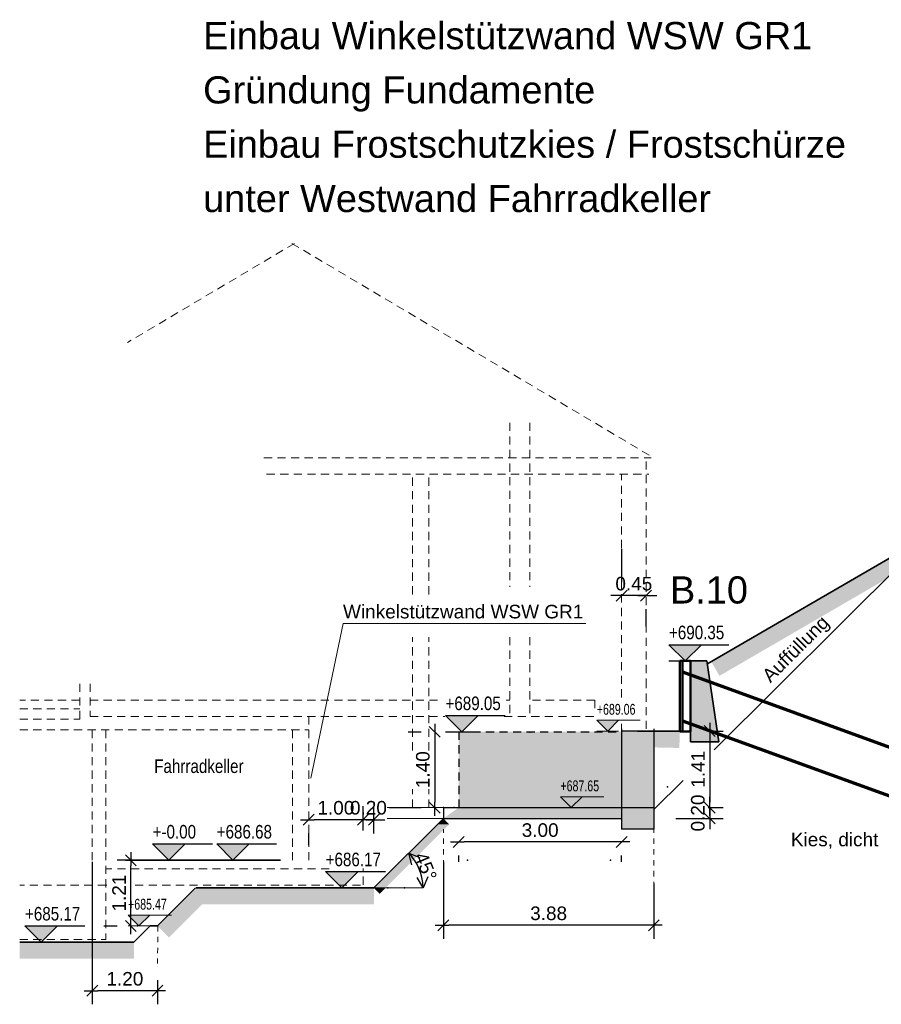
# Model space of a CAD drawing. Header units: metres. Extents: x 1 to 118, y 1 to 83.
# Tile 15 of 35: x 28 to 44, y 33 to 51. Entities that reach past the tile are written whole.
import ezdxf

# ---------------------------------------------------------------- set-up
doc = ezdxf.new("R2010")
doc.units = ezdxf.units.M
for name, pattern in [('DURCHG', [0]), ('GESTR2', [0.25, 0.15, -0.1]), ('PUNKTE', [0.15, 0.05, -0.1])]:
    doc.linetypes.add(name, pattern=pattern)
for name, color, linetype in [('Arbeitsplanie_für_Herstellung_BPW__stat._erf._Anschüttung', 7, 'Continuous'), ('Aushub', 7, 'Continuous'), ('Bestand', 7, 'Continuous'), ('Bodenprofil', 7, 'Continuous'), ('BPW', 7, 'Continuous'), ('Gel_nde', 7, 'Continuous'), ('GEOMETRIE', 7, 'Continuous'), ('HILFPU', 7, 'Continuous'), ('MAKET', 7, 'Continuous'), ('N_gel', 7, 'Continuous'), ('Neubau', 7, 'Continuous'), ('Spritzbetonwand', 7, 'Continuous'), ('TEXTE', 7, 'Continuous')]:
    doc.layers.add(name, color=color, linetype=linetype)
doc.styles.add('Arial', font='arial.ttf')
doc.dimstyles.new('ISBPFEIL04E', dxfattribs={"dimtxt": 0.25, "dimasz": 0.1, "dimexe": 0.25, "dimexo": 1, "dimgap": 0, "dimtad": 1, "dimdec": 0, "dimzin": 0, "dimdsep": 46, "dimtxsty": 'Arial', "dimblk": 'ID40', "dimblk1": 'ID40', "dimblk2": 'ID40', "dimsah": 1, "dimcen": 0.09, "dimse1": 1, "dimse2": 1, "dimclrd": 7, "dimclre": 7, "dimclrt": 7, "dimadec": 0, "dimazin": 0, "dimtfac": 1, "dimtdec": 4, "dimtix": 1, "dimtmove": 2, "dimatfit": 3, "dimfxl": 1, "dimtvp": 0.004, "dimtolj": 1, "dimtzin": 0, "dimarcsym": 0})
doc.dimstyles.new('ISBSTRICH4E', dxfattribs={"dimtxt": 0.25, "dimasz": 0.1, "dimexe": 0.25, "dimexo": 1, "dimgap": 0.09, "dimtad": 1, "dimzin": 0, "dimdsep": 46, "dimtxsty": 'Arial', "dimblk": 'ID4', "dimblk1": 'ID4', "dimblk2": 'ID4', "dimsah": 1, "dimcen": 0.09, "dimdle": 0.15, "dimclrd": 7, "dimclre": 7, "dimclrt": 7, "dimazin": 0, "dimtfac": 1, "dimtdec": 4, "dimtix": 1, "dimtmove": 2, "dimatfit": 3, "dimfxl": 1, "dimtvp": 0.004, "dimtolj": 1, "dimtzin": 0, "dimarcsym": 0})

# ---------------------------------------------------------------- blocks, each defined once
blk = doc.blocks.new('DIM24')
at = {"layer": 'MAKET', "color": 7, "linetype": 'DURCHG', "lineweight": 25}
for p, q in [((30.725, 35.278), (30.425, 35.578)), ((30.425, 35.578), (31.525, 35.578)), ((31.025, 35.578), (30.725, 35.278)), ((30.425, 35.278), (31.025, 35.278))]:
    blk.add_line(p, q, dxfattribs=at)
at = {"layer": 'MAKET', "color": 4}
blk.add_point((38.858, 35.278), dxfattribs=at)
blk = doc.blocks.new('DIM25')
at = {"layer": 'MAKET', "color": 7, "style": 'Arial', "width": 0.8}
blk.add_text('+-0.00', height=0.25, dxfattribs=at).set_placement((30.425, 35.678))
blk = doc.blocks.new('DIM53')
at = {"layer": 'MAKET', "color": 7, "linetype": 'DURCHG', "lineweight": 18}
for p, q in [((45.679, 36.631), (45.479, 36.831)), ((45.479, 36.831), (46.279, 36.831)), ((45.879, 36.831), (45.679, 36.631)), ((45.479, 36.631), (45.879, 36.631))]:
    blk.add_line(p, q, dxfattribs=at)
at = {"layer": 'MAKET', "color": 4}
blk.add_point((39.908, 36.631), dxfattribs=at)
blk = doc.blocks.new('ID4')
at = {"color": 7, "linetype": 'DURCHG', "lineweight": 25}
for p, q in [((-1, -1), (1, 1)), ((1.5, 0), (-1, 0))]:
    blk.add_line(p, q, dxfattribs=at)
blk = doc.blocks.new('*D65')
at = {"layer": 'Defpoints', "color": 0}
for p in [(36.128, 37.643), (35.62, 36.248), (35.779, 36.248)]:
    blk.add_point(p, dxfattribs=at)
at = {"layer": 'MAKET', "color": 7, "lineweight": -2}
for p, q in [((35.128, 37.643), (35.37, 37.643)), ((35.62, 37.543), (35.62, 36.348)), ((34.779, 36.248), (35.37, 36.248))]:
    blk.add_line(p, q, dxfattribs=at)
at = {"layer": 'MAKET', "color": 7, "lineweight": -2, "xscale": 0.1, "yscale": 0.1, "zscale": 0.1}
for p, rotation in [((35.62, 37.643), 90), ((35.62, 36.248), 270)]:
    blk.add_blockref('ID4', p, dxfattribs=dict(at, rotation=rotation))
at = {"layer": 'MAKET', "color": 7, "insert": (35.402, 36.946), "char_height": 0.25, "attachment_point": 5, "rotation": 90, "style": 'Arial'}
blk.add_mtext('\\A1;1.40', dxfattribs=at)
blk = doc.blocks.new('*D66')
at = {"layer": 'Defpoints', "color": 0}
for p in [(34.299, 36.025), (34.299, 34.828), (34.499, 34.768)]:
    blk.add_point(p, dxfattribs=at)
at = {"layer": 'MAKET', "color": 7, "lineweight": -2}
for p, q in [((34.299, 35.828), (34.299, 36.275)), ((34.499, 35.768), (34.499, 36.275)), ((34.199, 36.025), (34.099, 36.025)), ((34.499, 36.025), (34.299, 36.025)), ((34.599, 36.025), (34.699, 36.025))]:
    blk.add_line(p, q, dxfattribs=at)
at = {"layer": 'MAKET', "color": 7, "lineweight": -2, "xscale": 0.1, "yscale": 0.1, "zscale": 0.1}
blk.add_blockref('ID4', (34.299, 36.025), dxfattribs=at)
at = {"layer": 'MAKET', "color": 7, "lineweight": -2, "xscale": 0.1, "yscale": 0.1, "zscale": 0.1, "rotation": 180}
blk.add_blockref('ID4', (34.499, 36.025), dxfattribs=at)
at = {"layer": 'MAKET', "color": 7, "insert": (34.399, 36.243), "char_height": 0.25, "attachment_point": 5, "style": 'Arial'}
blk.add_mtext('\\A1;0.20', dxfattribs=at)
blk = doc.blocks.new('*D67')
at = {"layer": 'Defpoints', "color": 0}
for p in [(33.299, 36.553), (33.299, 36.025), (34.299, 34.828)]:
    blk.add_point(p, dxfattribs=at)
at = {"layer": 'MAKET', "color": 7, "lineweight": -2}
for p, q in [((34.299, 35.828), (34.299, 36.275)), ((34.199, 36.025), (33.399, 36.025)), ((33.299, 35.553), (33.299, 35.775))]:
    blk.add_line(p, q, dxfattribs=at)
at = {"layer": 'MAKET', "color": 7, "lineweight": -2, "xscale": 0.1, "yscale": 0.1, "zscale": 0.1, "rotation": 180}
blk.add_blockref('ID4', (33.299, 36.025), dxfattribs=at)
at = {"layer": 'MAKET', "color": 7, "lineweight": -2, "xscale": 0.1, "yscale": 0.1, "zscale": 0.1}
blk.add_blockref('ID4', (34.299, 36.025), dxfattribs=at)
at = {"layer": 'MAKET', "color": 7, "insert": (33.799, 36.243), "char_height": 0.25, "attachment_point": 5, "style": 'Arial'}
blk.add_mtext('\\A1;1.00', dxfattribs=at)
blk = doc.blocks.new('*D73')
at = {"layer": 'Defpoints', "color": 0}
for p in [(36.061, 36.248), (39.061, 36.248), (36.061, 35.615)]:
    blk.add_point(p, dxfattribs=at)
at = {"layer": 'MAKET', "color": 7, "lineweight": -2}
for p, q in [((38.961, 35.615), (36.161, 35.615)), ((36.061, 35.248), (36.061, 35.365)), ((39.061, 35.248), (39.061, 35.365))]:
    blk.add_line(p, q, dxfattribs=at)
at = {"layer": 'MAKET', "color": 7, "lineweight": -2, "xscale": 0.1, "yscale": 0.1, "zscale": 0.1, "rotation": 180}
blk.add_blockref('ID4', (36.061, 35.615), dxfattribs=at)
at = {"layer": 'MAKET', "color": 7, "lineweight": -2, "xscale": 0.1, "yscale": 0.1, "zscale": 0.1}
blk.add_blockref('ID4', (39.061, 35.615), dxfattribs=at)
at = {"layer": 'MAKET', "color": 7, "insert": (37.561, 35.832), "char_height": 0.25, "attachment_point": 5, "style": 'Arial'}
blk.add_mtext('\\A1;3.00', dxfattribs=at)
blk = doc.blocks.new('*D74')
at = {"layer": 'Defpoints', "color": 0}
for p in [(35.779, 36.248), (39.655, 35.848), (35.779, 34.081)]:
    blk.add_point(p, dxfattribs=at)
at = {"layer": 'MAKET', "color": 7, "lineweight": -2}
for p, q in [((35.779, 35.248), (35.779, 33.831)), ((39.655, 34.848), (39.655, 33.831)), ((39.555, 34.081), (35.879, 34.081))]:
    blk.add_line(p, q, dxfattribs=at)
at = {"layer": 'MAKET', "color": 7, "lineweight": -2, "xscale": 0.1, "yscale": 0.1, "zscale": 0.1, "rotation": 180}
blk.add_blockref('ID4', (35.779, 34.081), dxfattribs=at)
at = {"layer": 'MAKET', "color": 7, "lineweight": -2, "xscale": 0.1, "yscale": 0.1, "zscale": 0.1}
blk.add_blockref('ID4', (39.655, 34.081), dxfattribs=at)
at = {"layer": 'MAKET', "color": 7, "insert": (37.717, 34.299), "char_height": 0.25, "attachment_point": 5, "style": 'Arial'}
blk.add_mtext('\\A1;3.88', dxfattribs=at)
blk = doc.blocks.new('ID40')
at = {"color": 7, "linetype": 'DURCHG', "lineweight": 25}
for p, q in [((-2, 1), (0, 0)), ((0, 0), (-2, -1)), ((0, 0), (-1, 0))]:
    blk.add_line(p, q, dxfattribs=at)
blk = doc.blocks.new('*D75')
at = {"layer": 'Defpoints', "color": 0}
for p in [(35.14, 35.409), (35.374, 35.003), (34.499, 34.768), (35.405, 34.768)]:
    blk.add_point(p, dxfattribs=at)
at = {"layer": 'MAKET', "color": 7, "lineweight": -2}
blk.add_arc((34.499, 34.768), 0.906, 6.3304, 38.6696, dxfattribs=at)
at = {"layer": 'MAKET', "color": 7, "lineweight": -2, "xscale": 0.1, "yscale": 0.1, "zscale": 0.1}
for p, rotation in [((35.14, 35.409), 131.8348186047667), ((35.405, 34.768), 273.1651813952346)]:
    blk.add_blockref('ID40', p, dxfattribs=dict(at, rotation=rotation))
at = {"layer": 'MAKET', "color": 7, "insert": (35.453, 35.163), "char_height": 0.25, "attachment_point": 5, "rotation": 292.5, "style": 'Arial'}
blk.add_mtext('\\A1;45%%d', dxfattribs=at)
blk = doc.blocks.new('*D83')
at = {"layer": 'Defpoints', "color": 0}
for p in [(39.511, 40.581), (39.061, 40.152), (39.061, 40.016)]:
    blk.add_point(p, dxfattribs=at)
at = {"layer": 'MAKET', "color": 7, "lineweight": -2}
for p, q in [((39.061, 41.016), (39.061, 40.402)), ((38.961, 40.152), (38.861, 40.152)), ((39.511, 40.152), (39.061, 40.152)), ((39.611, 40.152), (39.711, 40.152)), ((39.511, 39.581), (39.511, 39.902))]:
    blk.add_line(p, q, dxfattribs=at)
at = {"layer": 'MAKET', "color": 7, "lineweight": -2, "xscale": 0.1, "yscale": 0.1, "zscale": 0.1}
blk.add_blockref('ID4', (39.061, 40.152), dxfattribs=at)
at = {"layer": 'MAKET', "color": 7, "lineweight": -2, "xscale": 0.1, "yscale": 0.1, "zscale": 0.1, "rotation": 180}
blk.add_blockref('ID4', (39.511, 40.152), dxfattribs=at)
at = {"layer": 'MAKET', "color": 7, "insert": (39.286, 40.37), "char_height": 0.25, "attachment_point": 5, "style": 'Arial'}
blk.add_mtext('\\A1;0.45', dxfattribs=at)
blk = doc.blocks.new('*D210')
at = {"layer": 'Defpoints', "color": 0}
for p in [(30.023, 35.278), (32.78, 35.278), (30.524, 34.068)]:
    blk.add_point(p, dxfattribs=at)
at = {"layer": 'MAKET', "color": 7, "lineweight": -2}
for p, q in [((31.78, 35.278), (29.773, 35.278)), ((30.023, 34.168), (30.023, 35.178)), ((29.524, 34.068), (29.773, 34.068))]:
    blk.add_line(p, q, dxfattribs=at)
at = {"layer": 'MAKET', "color": 7, "lineweight": -2, "xscale": 0.1, "yscale": 0.1, "zscale": 0.1}
for p, rotation in [((30.023, 35.278), 90), ((30.023, 34.068), 270)]:
    blk.add_blockref('ID4', p, dxfattribs=dict(at, rotation=rotation))
at = {"layer": 'MAKET', "color": 7, "insert": (29.807, 34.673), "char_height": 0.25, "attachment_point": 5, "rotation": 90, "style": 'Arial'}
blk.add_mtext('\\A1;1.21', dxfattribs=at)
blk = doc.blocks.new('*D211')
at = {"layer": 'Defpoints', "color": 0}
for p in [(29.314, 36.248), (30.514, 34.068), (29.314, 32.875)]:
    blk.add_point(p, dxfattribs=at)
at = {"layer": 'MAKET', "color": 7, "lineweight": -2}
for p, q in [((29.314, 35.248), (29.314, 32.625)), ((30.514, 33.068), (30.514, 32.625)), ((30.414, 32.875), (29.414, 32.875))]:
    blk.add_line(p, q, dxfattribs=at)
at = {"layer": 'MAKET', "color": 7, "lineweight": -2, "xscale": 0.1, "yscale": 0.1, "zscale": 0.1, "rotation": 180}
blk.add_blockref('ID4', (29.314, 32.875), dxfattribs=at)
at = {"layer": 'MAKET', "color": 7, "lineweight": -2, "xscale": 0.1, "yscale": 0.1, "zscale": 0.1}
blk.add_blockref('ID4', (30.514, 32.875), dxfattribs=at)
at = {"layer": 'MAKET', "color": 7, "insert": (29.914, 33.093), "char_height": 0.25, "attachment_point": 5, "style": 'Arial'}
blk.add_mtext('\\A1;1.20', dxfattribs=at)
blk = doc.blocks.new('DIM312')
at = {"layer": 'MAKET', "color": 7, "linetype": 'DURCHG', "lineweight": 18}
for p, q in [((30.173, 34.068), (29.973, 34.268)), ((29.973, 34.268), (30.773, 34.268)), ((30.373, 34.268), (30.173, 34.068)), ((29.973, 34.068), (30.373, 34.068))]:
    blk.add_line(p, q, dxfattribs=at)
at = {"layer": 'MAKET', "color": 4}
for p in [(39.655, 37.658), (35.779, 36.248), (30.148, 34.068)]:
    blk.add_point(p, dxfattribs=at)
blk = doc.blocks.new('DIM313')
at = {"layer": 'MAKET', "color": 7, "linetype": 'DURCHG', "lineweight": 18}
for p, q in [((38.134, 36.248), (37.934, 36.448)), ((37.934, 36.448), (38.734, 36.448)), ((38.334, 36.448), (38.134, 36.248)), ((37.934, 36.248), (38.334, 36.248))]:
    blk.add_line(p, q, dxfattribs=at)
at = {"layer": 'MAKET', "color": 7, "style": 'Arial', "width": 0.7}
blk.add_text('+685.47', height=0.2, dxfattribs=at).set_placement((29.973, 34.368))
blk = doc.blocks.new('DIM314')
at = {"layer": 'MAKET', "color": 7, "linetype": 'DURCHG', "lineweight": 18}
for p, q in [((38.804, 37.658), (38.604, 37.858)), ((38.604, 37.858), (39.404, 37.858)), ((39.004, 37.858), (38.804, 37.658)), ((38.604, 37.658), (39.004, 37.658))]:
    blk.add_line(p, q, dxfattribs=at)
at = {"layer": 'MAKET', "color": 7, "style": 'Arial', "width": 0.7}
blk.add_text('+687.65', height=0.2, dxfattribs=at).set_placement((37.934, 36.548))
blk = doc.blocks.new('DIM315')
at = {"layer": 'MAKET', "color": 7, "style": 'Arial', "width": 0.7}
blk.add_text('+689.06', height=0.2, dxfattribs=at).set_placement((38.604, 37.958))
blk = doc.blocks.new('DIM316')
at = {"layer": 'MAKET', "color": 7, "linetype": 'DURCHG', "lineweight": 25}
for p, q in [((28.375, 33.768), (28.075, 34.068)), ((28.075, 34.068), (29.175, 34.068)), ((28.675, 34.068), (28.375, 33.768)), ((28.075, 33.768), (28.675, 33.768))]:
    blk.add_line(p, q, dxfattribs=at)
at = {"layer": 'MAKET', "color": 4}
for p in [(44.865, 50.218), (44.865, 48.398), (57.868, 42.198), (44.651, 41.698), (45.355, 40.998), (40.181, 38.948), (36.128, 37.643), (36.221, 35.278), (35.062, 34.768), (29.582, 33.768)]:
    blk.add_point(p, dxfattribs=at)
blk = doc.blocks.new('DIM317')
at = {"layer": 'MAKET', "color": 7, "linetype": 'DURCHG', "lineweight": 25}
for p, q in [((33.911, 34.768), (33.611, 35.068)), ((33.611, 35.068), (34.711, 35.068)), ((34.211, 35.068), (33.911, 34.768)), ((33.611, 34.768), (34.211, 34.768))]:
    blk.add_line(p, q, dxfattribs=at)
at = {"layer": 'MAKET', "color": 7, "style": 'Arial', "width": 0.8}
blk.add_text('+685.17', height=0.25, dxfattribs=at).set_placement((28.075, 34.168))
blk = doc.blocks.new('DIM318')
at = {"layer": 'MAKET', "color": 7, "linetype": 'DURCHG', "lineweight": 25}
for p, q in [((31.905, 35.278), (31.605, 35.578)), ((31.605, 35.578), (32.705, 35.578)), ((32.205, 35.578), (31.905, 35.278)), ((31.605, 35.278), (32.205, 35.278))]:
    blk.add_line(p, q, dxfattribs=at)
at = {"layer": 'MAKET', "color": 7, "style": 'Arial', "width": 0.8}
blk.add_text('+686.17', height=0.25, dxfattribs=at).set_placement((33.611, 35.168))
blk = doc.blocks.new('DIM319')
at = {"layer": 'MAKET', "color": 7, "linetype": 'DURCHG', "lineweight": 25}
for p, q in [((36.118, 37.643), (35.818, 37.943)), ((35.818, 37.943), (36.918, 37.943)), ((36.418, 37.943), (36.118, 37.643)), ((35.818, 37.643), (36.418, 37.643))]:
    blk.add_line(p, q, dxfattribs=at)
at = {"layer": 'MAKET', "color": 7, "style": 'Arial', "width": 0.8}
blk.add_text('+686.68', height=0.25, dxfattribs=at).set_placement((31.605, 35.678))
blk = doc.blocks.new('DIM320')
at = {"layer": 'MAKET', "color": 7, "linetype": 'DURCHG', "lineweight": 25}
for p, q in [((40.233, 38.948), (39.933, 39.248)), ((39.933, 39.248), (41.033, 39.248)), ((40.533, 39.248), (40.233, 38.948)), ((39.933, 38.948), (40.533, 38.948))]:
    blk.add_line(p, q, dxfattribs=at)
at = {"layer": 'MAKET', "color": 7, "style": 'Arial', "width": 0.8}
blk.add_text('+689.05', height=0.25, dxfattribs=at).set_placement((35.818, 38.043))
blk = doc.blocks.new('DIM321')
at = {"layer": 'MAKET', "color": 7, "linetype": 'DURCHG', "lineweight": 25}
for p, q in [((45.832, 40.998), (45.532, 40.698)), ((45.532, 40.998), (46.132, 40.998)), ((46.132, 40.698), (45.832, 40.998)), ((45.532, 40.698), (46.632, 40.698))]:
    blk.add_line(p, q, dxfattribs=at)
at = {"layer": 'MAKET', "color": 7, "style": 'Arial', "width": 0.8}
blk.add_text('+690.35', height=0.25, dxfattribs=at).set_placement((39.933, 39.348))
blk = doc.blocks.new('*D354')
at = {"layer": 'Defpoints', "color": 0}
for p in [(39.655, 37.658), (39.655, 36.248), (40.683, 36.248)]:
    blk.add_point(p, dxfattribs=at)
at = {"layer": 'MAKET', "color": 7, "lineweight": -2}
for p, q in [((40.655, 37.658), (40.933, 37.658)), ((40.683, 37.558), (40.683, 36.348)), ((40.655, 36.248), (40.933, 36.248))]:
    blk.add_line(p, q, dxfattribs=at)
at = {"layer": 'MAKET', "color": 7, "lineweight": -2, "xscale": 0.1, "yscale": 0.1, "zscale": 0.1}
for p, rotation in [((40.683, 37.658), 90), ((40.683, 36.248), 270)]:
    blk.add_blockref('ID4', p, dxfattribs=dict(at, rotation=rotation))
at = {"layer": 'MAKET', "color": 7, "insert": (40.467, 36.953), "char_height": 0.25, "attachment_point": 5, "rotation": 90, "style": 'Arial'}
blk.add_mtext('\\A1;1.41', dxfattribs=at)
blk = doc.blocks.new('*D355')
at = {"layer": 'Defpoints', "color": 0}
for p in [(39.655, 36.248), (39.061, 36.048), (40.683, 36.048)]:
    blk.add_point(p, dxfattribs=at)
at = {"layer": 'MAKET', "color": 7, "lineweight": -2}
for p, q in [((40.683, 36.348), (40.683, 36.448)), ((40.655, 36.248), (40.933, 36.248)), ((40.683, 36.248), (40.683, 36.048)), ((40.061, 36.048), (40.933, 36.048)), ((40.683, 35.948), (40.683, 35.848))]:
    blk.add_line(p, q, dxfattribs=at)
at = {"layer": 'MAKET', "color": 7, "lineweight": -2, "xscale": 0.1, "yscale": 0.1, "zscale": 0.1}
for p, rotation in [((40.683, 36.248), 270), ((40.683, 36.048), 90)]:
    blk.add_blockref('ID4', p, dxfattribs=dict(at, rotation=rotation))
at = {"layer": 'MAKET', "color": 7, "insert": (40.465, 36.148), "char_height": 0.25, "attachment_point": 5, "rotation": 90, "style": 'Arial'}
blk.add_mtext('\\A1;0.20', dxfattribs=at)

msp = doc.modelspace()

# ---------------------------------------------------------------- hatches: boundary and pattern name
at = {"layer": 'Arbeitsplanie_für_Herstellung_BPW__stat._erf._Anschüttung'}
msp.add_hatch(color=6, dxfattribs=at).paths.add_polyline_path([(36.061, 36.248), (39.061, 36.248), (39.061, 37.646), (36.061, 37.646)])
at = {"layer": 'Aushub'}
for points in [[(34.499, 34.768), (34.714, 34.768), (35.887, 35.941), (35.672, 35.941)], [(35.672, 35.941), (35.887, 35.941), (35.779, 36.048)], [(31.001, 34.555), (31.428, 34.555), (31.214, 34.768)], [(31.224, 34.466), (34.499, 34.466), (34.499, 34.768), (31.224, 34.768)], [(34.607, 34.661), (34.714, 34.768), (34.499, 34.768)], [(30.514, 34.068), (30.941, 34.068), (31.428, 34.555), (31.001, 34.555)], [(30.728, 33.855), (30.941, 34.068), (30.514, 34.068)], [(27.977, 33.466), (30.082, 33.466), (30.082, 33.768), (27.977, 33.768)]]:
    msp.add_hatch(color=7, dxfattribs=at).paths.add_polyline_path(points)
at = {"layer": 'Bestand'}
for color, points in [(7, [(40.331, 38.948), (40.331, 37.456), (40.849, 37.458), (40.631, 38.948), (40.331, 38.948)]), (180, [(39.061, 36.248), (39.655, 36.248), (39.655, 37.658), (39.061, 37.658)]), (180, [(39.061, 35.848), (39.655, 35.848), (39.655, 36.248), (39.061, 36.248)])]:
    msp.add_hatch(color=color, dxfattribs=at).paths.add_polyline_path(points)
at = {"layer": 'Gel_nde'}
for points in [[(40.712, 38.935), (41.313, 38.935), (45.727, 41.499), (45.125, 41.499)], [(40.863, 38.674), (41.313, 38.935), (40.712, 38.935)], [(39.649, 37.356), (40.125, 37.356), (40.131, 37.648), (39.655, 37.648)], [(39.655, 37.648), (40.131, 37.648), (39.655, 37.658)], [(40.125, 37.346), (40.125, 37.356), (39.649, 37.356)], [(35.779, 36.048), (39.061, 36.048), (39.061, 36.248), (36.061, 36.248)]]:
    msp.add_hatch(color=7, dxfattribs=at).paths.add_polyline_path(points)
at = {"layer": 'MAKET'}
for points in [[(40.233, 38.948), (40.533, 39.248), (39.933, 39.248)], [(36.118, 37.643), (36.418, 37.943), (35.818, 37.943)], [(38.804, 37.658), (39.004, 37.858), (38.604, 37.858)], [(38.134, 36.248), (38.334, 36.448), (37.934, 36.448)], [(30.725, 35.278), (31.025, 35.578), (30.425, 35.578)], [(31.905, 35.278), (32.205, 35.578), (31.605, 35.578)], [(33.911, 34.768), (34.211, 35.068), (33.611, 35.068)], [(30.173, 34.068), (30.373, 34.268), (29.973, 34.268)], [(28.375, 33.768), (28.675, 34.068), (28.075, 34.068)]]:
    msp.add_hatch(color=7, dxfattribs=at).paths.add_polyline_path(points)

# ---------------------------------------------------------------- linework, layer by layer
at = {"layer": 'Arbeitsplanie_für_Herstellung_BPW__stat._erf._Anschüttung', "color": 6, "linetype": 'GESTR2', "lineweight": 25}
for p, q in [((36.061, 37.646), (36.061, 36.248)), ((36.061, 37.643), (39.061, 37.643))]:
    msp.add_line(p, q, dxfattribs=at)
at = {"layer": 'Aushub', "color": 7, "linetype": 'DURCHG', "lineweight": 35}
for p, q in [((35.779, 36.048), (34.499, 34.768)), ((30.514, 34.068), (31.214, 34.768)), ((31.224, 34.768), (34.499, 34.768)), ((30.082, 33.768), (30.382, 34.068)), ((30.514, 34.068), (30.382, 34.068)), ((27.977, 33.768), (30.082, 33.768))]:
    msp.add_line(p, q, dxfattribs=at)
at = {"layer": 'Bestand', "color": 8, "linetype": 'GESTR2', "lineweight": 9}
for p, q in [((33.038, 46.638), (29.963, 44.816)), ((32.988, 46.638), (39.654, 42.688)), ((32.474, 42.688), (39.605, 42.688)), ((39.511, 38.474), (39.511, 42.688)), ((32.524, 42.388), (39.561, 42.388)), ((35.211, 40.175), (35.211, 42.388)), ((35.511, 40.175), (35.511, 42.388)), ((39.061, 38.276), (39.061, 42.388)), ((35.211, 37.301), (35.211, 39.389)), ((35.511, 37.301), (35.511, 39.389)), ((39.511, 37.698), (39.511, 38.474)), ((39.061, 37.643), (39.061, 37.86)), ((35.211, 36.248), (35.211, 36.587)), ((35.511, 36.248), (35.511, 36.587))]:
    msp.add_line(p, q, dxfattribs=at)
at = {"layer": 'Bestand', "color": 7, "linetype": 'DURCHG', "lineweight": 35}
for p, q in [((40.331, 37.458), (40.331, 38.948)), ((40.331, 38.948), (40.631, 38.948)), ((40.631, 38.948), (40.849, 37.458)), ((40.331, 37.458), (40.849, 37.458))]:
    msp.add_line(p, q, dxfattribs=at)
at = {"layer": 'Bestand', "color": 180, "linetype": 'DURCHG', "lineweight": 25}
for p, q in [((39.061, 37.698), (39.061, 36.248)), ((39.655, 37.658), (39.061, 37.658)), ((39.354, 37.658), (39.655, 37.658)), ((39.655, 37.698), (39.655, 35.848)), ((35.779, 36.248), (39.655, 36.248)), ((35.779, 36.248), (35.779, 36.048)), ((39.061, 36.248), (39.061, 35.848)), ((35.779, 36.048), (39.061, 36.048)), ((39.655, 35.848), (39.061, 35.848))]:
    msp.add_line(p, q, dxfattribs=at)
at = {"layer": 'Bestand', "color": 8, "linetype": 'DURCHG', "lineweight": 9}
for p, q in [((34.746, 36.248), (35.817, 36.248)), ((34.746, 36.048), (35.817, 36.048))]:
    msp.add_line(p, q, dxfattribs=at)
at = {"layer": 'Bodenprofil', "color": 84, "linetype": 'DURCHG', "lineweight": 25}
for p, q in [((44.755, 41.284), (40.764, 37.314)), ((40.195, 36.748), (39.655, 36.211))]:
    msp.add_line(p, q, dxfattribs=at)
at = {"layer": 'BPW', "color": 7, "linetype": 'DURCHG', "lineweight": 35}
msp.add_line((40.131, 37.658), (39.655, 37.658), dxfattribs=at)
at = {"layer": 'Gel_nde', "color": 7, "linetype": 'DURCHG', "lineweight": 35}
msp.add_line((45.529, 41.734), (40.631, 38.888), dxfattribs=at)
at = {"layer": 'GEOMETRIE', "color": 7, "linetype": 'PUNKTE', "lineweight": 18}
for p, q in [((35.779, 34.581), (35.779, 35.848)), ((39.655, 34.581), (39.655, 35.848)), ((29.314, 33.375), (29.314, 34.818)), ((30.524, 34.068), (30.514, 33.375))]:
    msp.add_line(p, q, dxfattribs=at)
at = {"layer": 'GEOMETRIE', "color": 7, "linetype": 'DURCHG', "lineweight": 18}
msp.add_line((35.405, 34.768), (34.499, 34.768), dxfattribs=at)
at = {"layer": 'HILFPU', "color": 4}
for p in [(37.37, 37.639), (35.979, 36.248), (34.756, 34.768)]:
    msp.add_point(p, dxfattribs=at)
at = {"layer": 'N_gel', "color": 7, "linetype": 'DURCHG', "lineweight": 70}
for p, q in [((40.181, 38.748), (44.56, 37.155)), ((40.181, 37.848), (44.56, 36.255))]:
    msp.add_line(p, q, dxfattribs=at)
at = {"layer": 'Neubau', "color": 7, "linetype": 'GESTR2', "lineweight": 18}
for p, q in [((37.004, 43.334), (37.004, 40.314)), ((37.369, 43.334), (37.369, 40.314)), ((37.004, 39.389), (37.004, 37.928)), ((37.369, 39.389), (37.369, 37.928)), ((29.082, 37.878), (29.082, 38.528)), ((29.272, 38.528), (29.272, 37.928)), ((29.272, 38.228), (35.763, 38.228)), ((36.935, 38.228), (37.004, 38.228)), ((38.567, 38.228), (37.369, 38.228)), ((38.567, 38.228), (38.567, 37.979)), ((27.977, 38.068), (29.082, 38.068)), ((29.272, 37.928), (35.808, 37.928)), ((33.299, 37.928), (33.299, 35.178)), ((36.897, 37.928), (38.567, 37.928)), ((27.977, 37.878), (29.082, 37.878)), ((27.977, 37.678), (33.299, 37.678)), ((29.314, 37.678), (29.314, 34.818)), ((29.564, 37.678), (29.564, 33.818)), ((32.999, 37.678), (32.999, 35.178)), ((33.677, 35.118), (29.564, 35.118)), ((34.299, 34.828), (34.299, 35.128)), ((29.564, 34.818), (27.977, 34.818)), ((29.564, 34.818), (29.584, 34.818)), ((30.103, 34.818), (34.299, 34.818)), ((27.977, 33.818), (29.564, 33.818))]:
    msp.add_line(p, q, dxfattribs=at)
at = {"layer": 'Neubau', "color": 8, "linetype": 'GESTR2', "lineweight": 9}
msp.add_line((29.082, 38.228), (27.977, 38.228), dxfattribs=at)
at = {"layer": 'Neubau', "color": 7, "linetype": 'DURCHG', "lineweight": 35}
msp.add_line((29.927, 35.278), (32.78, 35.278), dxfattribs=at)
at = {"layer": 'Spritzbetonwand', "color": 140, "linetype": 'DURCHG', "lineweight": 50}
for p, q in [((40.131, 38.948), (40.331, 38.948)), ((40.131, 37.648), (40.131, 38.948)), ((40.181, 37.648), (40.181, 38.948)), ((40.331, 37.648), (40.331, 38.948)), ((40.131, 37.648), (40.331, 37.648))]:
    msp.add_line(p, q, dxfattribs=at)
at = {"layer": 'TEXTE', "color": 7, "linetype": 'DURCHG', "lineweight": 18}
for q in [(33.34, 36.79), (38.403, 39.638)]:
    msp.add_line((33.931, 39.638), q, dxfattribs=at)

# ---------------------------------------------------------------- block references
for name in ['DIM316', 'DIM321', 'DIM320', 'DIM315', 'DIM319', 'DIM314', 'DIM312', 'DIM53', 'DIM313', 'DIM25', 'DIM24', 'DIM318', 'DIM317']:
    msp.add_blockref(name, (0, 0))

# ---------------------------------------------------------------- texts
at = {"layer": 'Bodenprofil', "color": 84, "style": 'Arial'}
msp.add_text('Auffüllung', height=0.25, rotation=44.9, dxfattribs=at).set_placement((41.801, 38.536))
msp.add_text('Kies, dicht', height=0.25, dxfattribs=at).set_placement((42.177, 35.535))
at = {"layer": 'TEXTE', "color": 7, "style": 'Arial'}
for s, height, p in [('Einbau Winkelstützwand WSW GR1', 0.5, (31.354, 50.215)), ('Gründung Fundamente', 0.5, (31.354, 49.215)), ('Einbau Frostschutzkies / Frostschürze', 0.5, (31.354, 48.215)), ('unter Westwand Fahrradkeller', 0.5, (31.354, 47.215)), ('B.10', 0.5, (39.951, 40.006)), ('Winkelstützwand WSW GR1', 0.25, (33.931, 39.732))]:
    msp.add_text(s, height=height, dxfattribs=at).set_placement(p)
at = {"layer": 'TEXTE', "color": 7, "style": 'Arial', "width": 0.8}
msp.add_text('Fahrradkeller', height=0.25, dxfattribs=at).set_placement((30.454, 36.885))

# ---------------------------------------------------------------- dimensions: what is measured, and where the dimension line sits
at = {"layer": 'MAKET'}
for base, p1, p2, picture, middle in [((39.061, 40.152), (39.511, 40.581), (39.061, 40.016), '*D83', (39.286, 40.37)), ((33.299, 36.025), (34.299, 34.828), (33.299, 36.553), '*D67', (33.799, 36.243)), ((34.299, 36.025), (34.499, 34.768), (34.299, 34.828), '*D66', (34.399, 36.243)), ((29.314, 32.875), (30.514, 34.068), (29.314, 36.248), '*D211', (29.914, 33.093)), ((35.779, 34.081), (39.655, 35.848), (35.779, 36.248), '*D74', (37.717, 34.299)), ((36.061, 35.615), (39.061, 36.248), (36.061, 36.248), '*D73', (37.561, 35.832))]:
    dim = msp.add_linear_dim(base=base, p1=p1, p2=p2, dimstyle='ISBSTRICH4E', override={"dimasz": 0.1}, dxfattribs=at)
    dim.commit()
    dim.dimension.update_dxf_attribs({"geometry": picture, "text_midpoint": middle})
for base, p1, p2, picture, middle in [((35.619545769, 36.248205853), (36.128429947, 37.643205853), (35.779305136, 36.248205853), '*D65', (35.401902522, 36.945705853)), ((40.683, 36.248), (39.655, 37.658), (39.655, 36.248), '*D354', (40.467, 36.953)), ((40.683, 36.048), (39.655, 36.248), (39.061, 36.048), '*D355', (40.465, 36.148)), ((30.023, 35.278), (30.524, 34.068), (32.78, 35.278), '*D210', (29.807, 34.673))]:
    dim = msp.add_linear_dim(base=base, p1=p1, p2=p2, angle=90, dimstyle='ISBSTRICH4E', override={"dimasz": 0.1}, dxfattribs=at)
    dim.commit()
    dim.dimension.update_dxf_attribs({"geometry": picture, "text_midpoint": middle})
dim = msp.add_angular_dim_3p(base=(35.374, 35.003), center=(34.499, 34.768), p1=(35.405, 34.768), p2=(35.14, 35.409), dimstyle='ISBPFEIL04E', override={"dimasz": 0.1}, dxfattribs=at)
dim.commit()
dim.dimension.update_dxf_attribs({"geometry": '*D75', "text_midpoint": (35.453, 35.163)})

doc.saveas('drawing.dxf')
